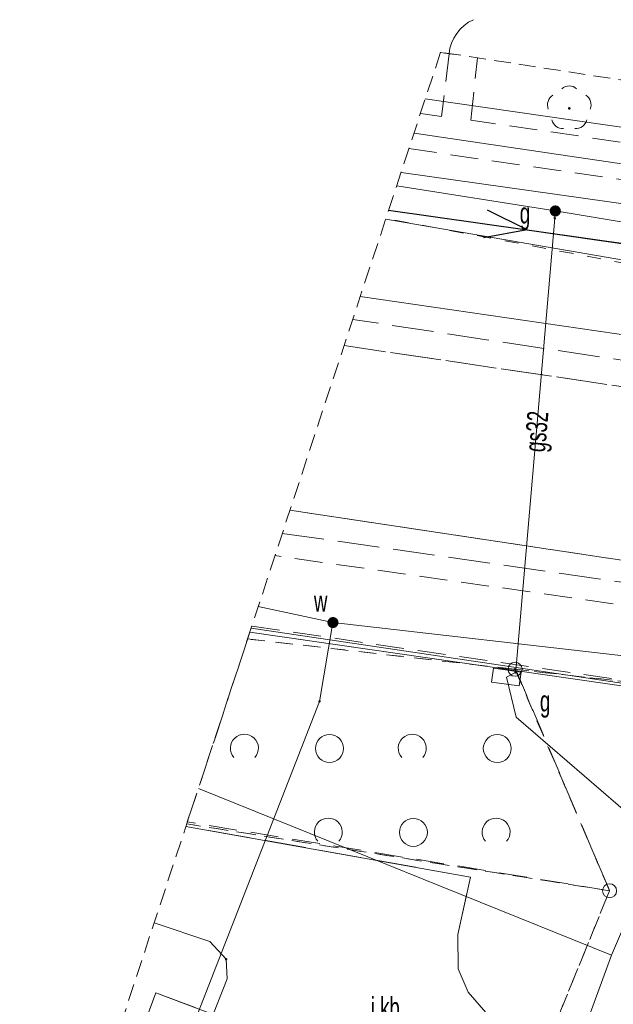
# Model space of a CAD drawing. Header units: metres. Extents: x 6541766 to 6542290, y 5894743 to 5895338.
# Tile 73 of 78: x 6541924 to 6541945, y 5895279 to 5895314. Entities that reach past the tile are written whole.
import ezdxf
from ezdxf.enums import TextEntityAlignment as Align

# ---------------------------------------------------------------- set-up
doc = ezdxf.new("R2010")
doc.units = ezdxf.units.M
for name, pattern in [('0.5_0.5', [1, 0.5, -0.5]), ('1.0_0.5', [1.5, 1, -0.5]), ('1.5_0.5', [2, 1.5, -0.5]), ('2', [0.9, 0.6, -0.3]), ('egug-500', [1, 0.5, -0.5]), ('otof_500', [0]), ('suep_nn_500', [0])]:
    doc.linetypes.add(name, pattern=pattern)
for name, color, linetype in [('218-kontur użytku gruntowego', 7, 'Continuous'), ('219-działka ewidencyjna', 7, 'Continuous'), ('chodnik', 7, 'Continuous'), ('furtka', 7, 'Continuous'), ('jezdnia', 7, 'Continuous'), ('jezdnia-Atr17', 7, 'Continuous'), ('krawężnik', 7, 'Continuous'), ('obudowa ochronna przewodu', 7, 'Continuous'), ('ogrodzenie trwałe', 7, 'Continuous'), ('przewód elektroenergetyczny niskiego napięcia', 7, 'Continuous'), ('przewód elektroenergetyczny podziemny', 7, 'Continuous'), ('przewód gazowy', 7, 'Continuous'), ('przewód gazowy-Atr1', 7, 'Continuous'), ('przewód kanalizacyjny', 7, 'Continuous'), ('przewód telekomunikacyjny podziemny', 7, 'Continuous'), ('przewód wodociągowy', 7, 'Continuous'), ('rów przydrożny (poligon)', 7, 'Continuous'), ('szafa gazowa lub kontener-Atr17', 7, 'Continuous'), ('zadrzewienie  zakrzewienie', 7, 'Continuous'), ('Zakres', 7, 'Continuous'), ('zasuwa lub zawór-Atr17', 7, 'Continuous')]:
    doc.layers.add(name, color=color, linetype=linetype)
doc.layers.add('_dr_ścieki kd', color=36, linetype='Continuous', lineweight=30)
doc.layers.add('IE - podklad', color=8, linetype='Continuous', lineweight=9)
doc.linetypes.add('902-500', pattern='A,3.75,0,[1,ksztalty.shx,S=0.5,R=0,X=0,Y=0],3.75', length=7.5)

# ---------------------------------------------------------------- blocks, each defined once
blk = doc.blocks.new('blok - sanitarne pzt chelmza ng')
at = {"linetype": 'Continuous', "lineweight": 0}
h = blk.add_hatch(color=0, dxfattribs=at)
edge = h.paths.add_edge_path()
edge.add_arc((6542442.72, 5895307.5), 0.2, 0, 360)
h = blk.add_hatch(color=0, dxfattribs=at)
edge = h.paths.add_edge_path()
edge.add_arc((6542434.77, 5895292.78), 0.2, 0, 360)
at = {"color": 0, "linetype": 'Continuous'}
for p, q in [((6542436.76, 5895307.525), (6542441.71, 5895306.822)), ((6542441.71, 5895306.822), (6542440.296, 5895307.528)), ((6542441.71, 5895306.822), (6542440.155, 5895306.538)), ((6542441.71, 5895306.822), (6542451.611, 5895305.415))]:
    blk.add_line(p, q, dxfattribs=at)
at = {"layer": 'obudowa ochronna przewodu', "color": 52, "linetype": 'Continuous', "lineweight": 9}
blk.add_line((6542441.32, 5895291.2), (6542442.7, 5895307.24), dxfattribs=at)
at = {"layer": 'przewód elektroenergetyczny niskiego napięcia', "color": 1, "linetype": 'suep_nn_500', "lineweight": 9}
for p, q in [((6542459.74, 5895304.26), (6542436.76, 5895307.525)), ((6542436.76, 5895307.525), (6542459.74, 5895304.26))]:
    blk.add_line(p, q, dxfattribs=at)
at = {"layer": 'przewód elektroenergetyczny podziemny', "color": 1, "linetype": 'Continuous', "lineweight": 9}
for p, q in [((6542451, 5895289.73), (6542431.842, 5895292.575)), ((6542444.73, 5895280.89), (6542429.958, 5895286.846)), ((6542446.65, 5895285.4), (6542444.73, 5895280.89)), ((6542444.73, 5895280.89), (6542436.46, 5895258.38))]:
    blk.add_line(p, q, dxfattribs=at)
at = {"layer": 'przewód gazowy', "color": 52, "linetype": 'Continuous', "lineweight": 9}
for p, q in [((6542458.88, 5895305.82), (6542437.203, 5895308.872)), ((6542437.049, 5895308.404), (6542442.72, 5895307.5)), ((6542442.72, 5895307.5), (6542442.7, 5895307.24)), ((6542442.72, 5895307.5), (6542461.53, 5895304.41)), ((6542442.7, 5895307.24), (6542441.32, 5895291.2)), ((6542441.3, 5895291), (6542440.97, 5895290.83)), ((6542441.32, 5895291.2), (6542441.3, 5895291)), ((6542441.32, 5895289.4), (6542440.97, 5895290.83)), ((6542448.9, 5895282.85), (6542441.32, 5895289.4)), ((6542430.37, 5895281.37), (6542428.376, 5895282.038)), ((6542430.95, 5895280.74), (6542430.37, 5895281.37)), ((6542430.99, 5895280.04), (6542430.95, 5895280.74)), ((6542424.43, 5895263.64), (6542430.99, 5895280.04))]:
    blk.add_line(p, q, dxfattribs=at)
at = {"layer": 'przewód kanalizacyjny', "color": 34, "linetype": 'Continuous', "lineweight": 9}
blk.add_line((6542437.668, 5895310.287), (6542453.67, 5895307.9), dxfattribs=at)
at = {"layer": 'przewód telekomunikacyjny podziemny', "color": 30, "linetype": 'Continuous', "lineweight": 9}
for p, q in [((6542459.68, 5895308.37), (6542438.072, 5895311.514)), ((6542438.072, 5895311.514), (6542459.68, 5895308.37))]:
    blk.add_line(p, q, dxfattribs=at)
at = {"layer": 'przewód wodociągowy', "color": 5, "linetype": 'Continuous', "lineweight": 9}
for p, q in [((6542432.098, 5895293.352), (6542434.77, 5895292.78)), ((6542434.29, 5895289.96), (6542434.77, 5895292.78)), ((6542434.77, 5895292.78), (6542493.327, 5895286.062)), ((6542424.86, 5895265.78), (6542434.29, 5895289.96))]:
    blk.add_line(p, q, dxfattribs=at)
at = {"layer": 'przewód gazowy-Atr1', "color": 40, "lineweight": 9, "width": 0.667}
blk.add_text('gs32', height=0.75, rotation=85.083, dxfattribs=at).set_placement((6542441.98, 5895298.89), align=Align.MIDDLE_LEFT)
at = {"layer": 'zasuwa lub zawór-Atr17', "color": 52, "lineweight": 9, "width": 0.667}
blk.add_text('g', height=0.75, dxfattribs=at).set_placement((6542441.45, 5895307.05))
at = {"layer": 'zasuwa lub zawór-Atr17', "color": 5, "lineweight": 9, "width": 0.667}
blk.add_text('w', height=0.75, dxfattribs=at).set_placement((6542434.09, 5895293.17))
blk = doc.blocks.new('blok - podklad szary rfqfqw')
at = {"color": 8, "linetype": 'Continuous', "lineweight": 9}
for p, q in [((6541940.44, 5895290.651), (6541940.509, 5895291.146)), ((6541940.509, 5895291.146), (6541941.5, 5895291.009)), ((6541941.431, 5895290.514), (6541941.5, 5895291.009)), ((6541940.44, 5895290.651), (6541941.431, 5895290.514))]:
    blk.add_line(p, q, dxfattribs=at)
for centre, radius in [((6541941.28, 5895291.11), 0.25), ((6541934.646, 5895288.276), 0.5), ((6541940.646, 5895288.276), 0.5), ((6541937.646, 5895285.276), 0.5), ((6541944.66, 5895283.19), 0.25)]:
    blk.add_circle(centre, radius, dxfattribs=at)
for centre, radius, start, end in [((6541940.413, 5895312.974), 1.5, 114.382, 174.382), ((6541943.22, 5895311.57), 0.4, 49.272, 130.728), ((6541942.84, 5895311.294), 0.4, 121.308, 202.548), ((6541943.6, 5895311.294), 0.4, 337.452, 58.692), ((6541942.985, 5895310.846), 0.4, 193.221, 274.871), ((6541943.455, 5895310.846), 0.4, 265.129, 346.779), ((6541931.604, 5895288.287), 0.5, 318.85, 221.162), ((6541937.604, 5895288.287), 0.5, 318.85, 221.162), ((6541934.604, 5895285.287), 0.5, 318.85, 221.162), ((6541940.604, 5895285.287), 0.5, 318.85, 221.162)]:
    blk.add_arc(centre, radius, start, end, dxfattribs=at)
at = {"color": 8, "linetype": 'Continuous', "lineweight": 9, "extrusion": (0, 0, -1)}
for points in [[(-6541943.185, 5895311.135), (-6541943.185, 5895311.205), (-6541943.17, 5895311.17)], [(-6541943.185, 5895311.205), (-6541943.22, 5895311.12), (-6541943.22, 5895311.22)], [(-6541943.185, 5895311.205), (-6541943.185, 5895311.135), (-6541943.22, 5895311.12)], [(-6541943.22, 5895311.22), (-6541943.22, 5895311.12), (-6541943.255, 5895311.135)], [(-6541943.22, 5895311.22), (-6541943.255, 5895311.135), (-6541943.255, 5895311.205)], [(-6541943.255, 5895311.205), (-6541943.255, 5895311.135), (-6541943.27, 5895311.17)], [(-6541942.688, 5895307.468), (-6541942.688, 5895307.532), (-6541942.675, 5895307.5)], [(-6541942.688, 5895307.532), (-6541942.72, 5895307.455), (-6541942.72, 5895307.545)], [(-6541942.688, 5895307.532), (-6541942.688, 5895307.468), (-6541942.72, 5895307.455)], [(-6541942.72, 5895307.545), (-6541942.72, 5895307.455), (-6541942.752, 5895307.468)], [(-6541942.72, 5895307.545), (-6541942.752, 5895307.468), (-6541942.752, 5895307.532)], [(-6541942.752, 5895307.532), (-6541942.752, 5895307.468), (-6541942.765, 5895307.5)], [(-6541942.668, 5895307.208), (-6541942.668, 5895307.272), (-6541942.655, 5895307.24)], [(-6541942.668, 5895307.272), (-6541942.7, 5895307.195), (-6541942.7, 5895307.285)], [(-6541942.668, 5895307.272), (-6541942.668, 5895307.208), (-6541942.7, 5895307.195)], [(-6541942.7, 5895307.285), (-6541942.7, 5895307.195), (-6541942.732, 5895307.208)], [(-6541942.7, 5895307.285), (-6541942.732, 5895307.208), (-6541942.732, 5895307.272)], [(-6541942.732, 5895307.272), (-6541942.732, 5895307.208), (-6541942.745, 5895307.24)], [(-6541934.738, 5895292.748), (-6541934.738, 5895292.812), (-6541934.725, 5895292.78)], [(-6541934.738, 5895292.812), (-6541934.77, 5895292.735), (-6541934.77, 5895292.825)], [(-6541934.738, 5895292.812), (-6541934.738, 5895292.748), (-6541934.77, 5895292.735)], [(-6541934.77, 5895292.825), (-6541934.77, 5895292.735), (-6541934.802, 5895292.748)], [(-6541934.77, 5895292.825), (-6541934.802, 5895292.748), (-6541934.802, 5895292.812)], [(-6541934.802, 5895292.812), (-6541934.802, 5895292.748), (-6541934.815, 5895292.78)], [(-6541941.248, 5895291.078), (-6541941.248, 5895291.142), (-6541941.235, 5895291.11)], [(-6541941.248, 5895291.142), (-6541941.28, 5895291.065), (-6541941.28, 5895291.155)], [(-6541941.248, 5895291.142), (-6541941.248, 5895291.078), (-6541941.28, 5895291.065)], [(-6541941.268, 5895290.968), (-6541941.268, 5895291.032), (-6541941.255, 5895291)], [(-6541941.268, 5895291.032), (-6541941.3, 5895290.955), (-6541941.3, 5895291.045)], [(-6541941.268, 5895291.032), (-6541941.268, 5895290.968), (-6541941.3, 5895290.955)], [(-6541941.28, 5895291.155), (-6541941.28, 5895291.065), (-6541941.312, 5895291.078)], [(-6541941.28, 5895291.155), (-6541941.312, 5895291.078), (-6541941.312, 5895291.142)], [(-6541941.3, 5895291.045), (-6541941.3, 5895290.955), (-6541941.332, 5895290.968)], [(-6541941.3, 5895291.045), (-6541941.332, 5895290.968), (-6541941.332, 5895291.032)], [(-6541941.312, 5895291.142), (-6541941.312, 5895291.078), (-6541941.325, 5895291.11)], [(-6541941.332, 5895291.032), (-6541941.332, 5895290.968), (-6541941.345, 5895291)], [(-6541934.258, 5895289.928), (-6541934.258, 5895289.992), (-6541934.245, 5895289.96)], [(-6541934.258, 5895289.992), (-6541934.29, 5895289.915), (-6541934.29, 5895290.005)], [(-6541934.258, 5895289.992), (-6541934.258, 5895289.928), (-6541934.29, 5895289.915)], [(-6541934.29, 5895290.005), (-6541934.29, 5895289.915), (-6541934.322, 5895289.928)], [(-6541934.29, 5895290.005), (-6541934.322, 5895289.928), (-6541934.322, 5895289.992)], [(-6541934.322, 5895289.992), (-6541934.322, 5895289.928), (-6541934.335, 5895289.96)], [(-6541930.918, 5895280.708), (-6541930.918, 5895280.772), (-6541930.905, 5895280.74)], [(-6541930.918, 5895280.772), (-6541930.95, 5895280.695), (-6541930.95, 5895280.785)], [(-6541930.918, 5895280.772), (-6541930.918, 5895280.708), (-6541930.95, 5895280.695)], [(-6541930.95, 5895280.785), (-6541930.95, 5895280.695), (-6541930.982, 5895280.708)], [(-6541930.95, 5895280.785), (-6541930.982, 5895280.708), (-6541930.982, 5895280.772)], [(-6541930.982, 5895280.772), (-6541930.982, 5895280.708), (-6541930.995, 5895280.74)]]:
    blk.add_solid(points, dxfattribs=at)
at = {"layer": '218-kontur użytku gruntowego', "color": 8, "linetype": 'egug-500', "lineweight": 9}
for p, q in [((6541941.28, 5895291.11), (6541931.717, 5895292.193)), ((6541931.717, 5895292.193), (6541941.28, 5895291.11)), ((6541944.66, 5895283.19), (6541941.28, 5895291.11)), ((6541961.35, 5895288.85), (6541941.28, 5895291.11)), ((6541941.28, 5895291.11), (6541944.66, 5895283.19)), ((6541941.28, 5895291.11), (6541961.35, 5895288.85)), ((6541929.541, 5895285.579), (6541944.66, 5895283.19)), ((6541944.66, 5895283.19), (6541929.541, 5895285.579)), ((6541929.23, 5895245.33), (6541944.66, 5895283.19)), ((6541944.66, 5895283.19), (6541929.23, 5895245.33))]:
    blk.add_line(p, q, dxfattribs=at)
at = {"layer": '219-działka ewidencyjna', "color": 8, "linetype": '0.5_0.5', "lineweight": 9}
for p, q in [((6541958.11, 5895303.21), (6541936.663, 5895307.231)), ((6541941.28, 5895291.11), (6541931.717, 5895292.193)), ((6541961.35, 5895288.85), (6541941.28, 5895291.11)), ((6541944.66, 5895283.19), (6541941.28, 5895291.11)), ((6541944.66, 5895283.19), (6541929.541, 5895285.579)), ((6541944.66, 5895283.19), (6541929.23, 5895245.33))]:
    blk.add_line(p, q, dxfattribs=at)
at = {"layer": 'chodnik', "color": 8, "linetype": '1.0_0.5', "lineweight": 9}
for p, q in [((6541938.92, 5895313.12), (6541938.65, 5895310.88)), ((6541939.164, 5895313.096), (6541938.92, 5895313.12)), ((6541939.7, 5895310.75), (6541939.935, 5895312.977)), ((6541938.65, 5895310.88), (6541937.9, 5895310.99)), ((6541964.33, 5895307.12), (6541939.7, 5895310.75)), ((6541937.485, 5895309.729), (6541965.47, 5895305.66)), ((6541949.25, 5895292.82), (6541932.697, 5895295.173)), ((6541931.866, 5895292.646), (6541949.87, 5895290.04))]:
    blk.add_line(p, q, dxfattribs=at)
at = {"layer": 'furtka', "color": 8, "linetype": 'otof_500', "lineweight": 9}
blk.add_line((6541938.92, 5895313.12), (6541939.164, 5895313.096), dxfattribs=at)
at = {"layer": 'jezdnia', "color": 8, "linetype": '1.5_0.5', "lineweight": 9}
for p, q in [((6541960.12, 5895299.88), (6541935.477, 5895303.624)), ((6541935.168, 5895302.685), (6541956.12, 5895299.59)), ((6541956.12, 5895299.59), (6541935.168, 5895302.685)), ((6541948, 5895294.57), (6541933.231, 5895296.796)), ((6541933.231, 5895296.796), (6541948, 5895294.57)), ((6541932.959, 5895295.971), (6541948.65, 5895293.71)), ((6541939.69, 5895283.68), (6541929.512, 5895285.49)), ((6541939.23, 5895281.63), (6541939.69, 5895283.68)), ((6541939.25, 5895280.4), (6541939.23, 5895281.63)), ((6541939.6, 5895279.56), (6541939.25, 5895280.4)), ((6541927.02, 5895275.79), (6541928.44, 5895279.54)), ((6541928.44, 5895279.54), (6541931.12, 5895278.53)), ((6541940.24, 5895278.84), (6541939.6, 5895279.56))]:
    blk.add_line(p, q, dxfattribs=at)
at = {"layer": 'krawężnik', "color": 8, "linetype": 'Continuous', "lineweight": 9}
for p, q in [((6541939.69, 5895283.68), (6541929.512, 5895285.49)), ((6541939.23, 5895281.63), (6541939.69, 5895283.68)), ((6541939.25, 5895280.4), (6541939.23, 5895281.63)), ((6541939.6, 5895279.56), (6541939.25, 5895280.4)), ((6541928.44, 5895279.54), (6541927.02, 5895275.79)), ((6541931.12, 5895278.53), (6541928.44, 5895279.54)), ((6541940.24, 5895278.84), (6541939.6, 5895279.56))]:
    blk.add_line(p, q, dxfattribs=at)
at = {"layer": 'ogrodzenie trwałe', "color": 8, "linetype": '902-500', "lineweight": 9}
for p, q in [((6541938.616, 5895313.167), (6541938.92, 5895313.12)), ((6541949.73, 5895289.84), (6541931.797, 5895292.438))]:
    blk.add_line(p, q, dxfattribs=at)
at = {"layer": 'rów przydrożny (poligon)', "color": 8, "linetype": 'Continuous', "lineweight": 9}
for p, q in [((6541959.53, 5895303.25), (6541936.657, 5895307.212)), ((6541935.746, 5895304.441), (6541959.28, 5895301.01))]:
    blk.add_line(p, q, dxfattribs=at)
at = {"layer": 'zadrzewienie  zakrzewienie', "color": 8, "linetype": '1.0_0.5', "lineweight": 9}
for p, q in [((6541931.1, 5895290.31), (6541931.8, 5895292.44)), ((6541931.8, 5895292.44), (6541941.32, 5895291.06)), ((6541941.32, 5895291.06), (6541944.66, 5895283.19)), ((6541930.53, 5895288.57), (6541931.1, 5895290.31)), ((6541930.02, 5895287.03), (6541930.53, 5895288.57)), ((6541929.56, 5895285.65), (6541930.02, 5895287.03)), ((6541944.66, 5895283.19), (6541929.56, 5895285.65))]:
    blk.add_line(p, q, dxfattribs=at)
at = {"layer": 'Zakres', "color": 8, "linetype": '2', "lineweight": 9}
for p, q in [((6541938.62, 5895313.18), (6541912.96, 5895235.17)), ((6541938.62, 5895313.18), (6541912.96, 5895235.17)), ((6541938.62, 5895313.18), (6541912.96, 5895235.17)), ((6541938.62, 5895313.18), (6541912.96, 5895235.17)), ((6541999.83, 5895303.74), (6541938.62, 5895313.18)), ((6541999.83, 5895303.74), (6541938.62, 5895313.18)), ((6541999.83, 5895303.74), (6541938.62, 5895313.18)), ((6541999.83, 5895303.74), (6541938.62, 5895313.18))]:
    blk.add_line(p, q, dxfattribs=at)
at = {"layer": 'jezdnia-Atr17', "color": 8, "lineweight": 9, "width": 0.667}
blk.add_text('j.kb.', height=0.75, dxfattribs=at).set_placement((6541936.12, 5895278.63))
blk.add_text('j.kb.', height=0.75, dxfattribs=at).set_placement((6541936.12, 5895278.63))
at = {"layer": 'szafa gazowa lub kontener-Atr17', "color": 8, "lineweight": 9, "width": 0.667}
blk.add_text('g', height=0.75, dxfattribs=at).set_placement((6541942.17, 5895289.6))

msp = doc.modelspace()

# ---------------------------------------------------------------- block references
at = {"layer": '_dr_ścieki kd', "lineweight": 9}
msp.add_blockref('blok - sanitarne pzt chelmza ng', (-500, 0), dxfattribs=at)
at = {"layer": 'IE - podklad'}
msp.add_blockref('blok - podklad szary rfqfqw', (0, 0), dxfattribs=at)

doc.saveas('drawing.dxf')
